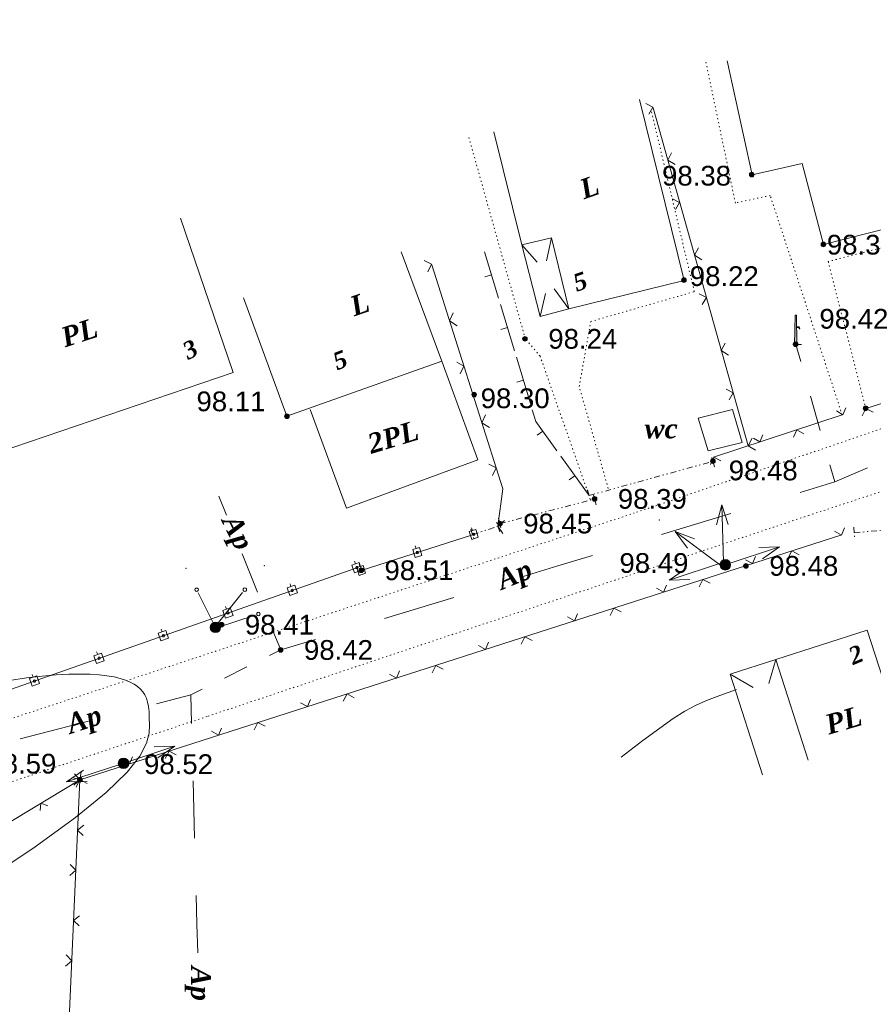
# Model space of a CAD drawing. Header units: millimetres. Extents: x 9396 to 25236, y 15106 to 31102.
# Tile 112 of 256: x 11071 to 11144, y 16168 to 16252. Entities that reach past the tile are written whole.
import ezdxf
from ezdxf.enums import TextEntityAlignment as Align

# ---------------------------------------------------------------- set-up
doc = ezdxf.new("R2010")
doc.units = ezdxf.units.MM
for name, pattern in [('DIVIDE', [1.25, 0.5, -0.25, 0, -0.25, 0, -0.25]), ('DOT', [0.25, 0, -0.25]), ('HIDDEN', [0.375, 0.25, -0.125])]:
    doc.linetypes.add(name, pattern=pattern)
for name, color, linetype, lineweight, true_color in [('1001010', 7, 'Continuous', 9, 0x000000), ('10010110', 7, 'Continuous', 20, 0xa25100), ('1060000', 7, 'Continuous', 9, 0x000000), ('1070000', 7, 'DOT', 9, 0x000000), ('2030012', 7, 'Continuous', 9, 0x000000), ('21100200', 7, 'HIDDEN', 0, 0x800080), ('3000105', 7, 'DIVIDE', 9, 0x000000), ('3000130', 7, 'Continuous', 9, 0x000000), ('3000220', 7, 'Continuous', 9, 0x000000), ('3000260', 7, 'Continuous', 9, 0x000000), ('5010210', 7, 'Continuous', 20, 0x008000), ('5010530', 7, 'Continuous', 9, 0x000000), ('6011210', 1, 'Continuous', 9, 0xff0000), ('9010110', 7, 'Continuous', 9, 0x000000)]:
    doc.layers.add(name, color=color, linetype=linetype, lineweight=lineweight, true_color=true_color)
doc.styles.add('10', font='timesbi.ttf', dxfattribs={"height": 0.001481})
doc.styles.add('3', font='timesbi.ttf', dxfattribs={"height": 0.001693})
doc.styles.add('9', font='timesbi.ttf', dxfattribs={"height": 0.001693})
doc.styles.add('F2', font='arial.ttf', dxfattribs={"height": 0.001693})

# ---------------------------------------------------------------- blocks, each defined once
blk = doc.blocks.new('SYMBOL21100200')
at = {"true_color": 0x800080}
h = blk.add_hatch(color=216, dxfattribs=at)
edge = h.paths.add_edge_path()
edge.add_arc((0, 0), 0.1, 0, 360)
at = {"color": 216, "linetype": 'Continuous', "lineweight": 0, "true_color": 0x800080}
blk.add_circle((0, 0), 0.1, dxfattribs=at)
blk = doc.blocks.new('SYMBOL5010530')
at = {"true_color": 0x000000}
for points in [[(-0.05, 0), (-0.025, 1.25), (0.025, 1.25), (0.05, 0)], [(0.025, 0.75), (0.15, 0.75), (0.175, 0.675), (0.15, 0.675), (0.125, 0.725), (0.025, 0.725)]]:
    blk.add_hatch(color=18, dxfattribs=at).paths.add_polyline_path(points)
at = {"color": 18, "linetype": 'Continuous', "lineweight": 0, "true_color": 0x000000, "flags": 128}
for points in [[(-0.05, 0), (-0.025, 1.25), (0.025, 1.25), (0.05, 0), (-0.05, 0)], [(0.025, 0.75), (0.15, 0.75), (0.175, 0.675), (0.15, 0.675), (0.125, 0.725), (0.025, 0.725), (0.025, 0.75)]]:
    blk.add_lwpolyline(points, close=True, dxfattribs=at)
blk.add_lwpolyline([(-0.125, 0), (0.25, 0)], dxfattribs=at)
blk = doc.blocks.new('SYMBOL2030012')
at = {"true_color": 0xffffff}
h = blk.add_hatch(color=7, dxfattribs=at)
edge = h.paths.add_edge_path()
edge.add_arc((0, 0), 0.225, 0, 360)
at = {"true_color": 0x000000}
h = blk.add_hatch(color=18, dxfattribs=at)
edge = h.paths.add_edge_path()
edge.add_arc((0, 0), 0.05, 0, 360)
at = {"color": 18, "linetype": 'Continuous', "lineweight": 0, "true_color": 0x000000}
for radius in [0.225, 0.05]:
    blk.add_circle((0, 0), radius, dxfattribs=at)

msp = doc.modelspace()

# ---------------------------------------------------------------- linework, layer by layer
at = {"layer": '1001010', "color": 253}
for p, q in [((11127.643, 16230.093), (11123.798, 16245.624)), ((11084.44, 16235.443), (11088.947, 16222.185)), ((11116.241, 16233.76), (11115.833, 16231.779)), ((11113.717, 16233.135), (11115.014, 16231.659)), ((11117.755, 16227.645), (11116.472, 16229.381)), ((11115.273, 16227.004), (11115.733, 16228.982)), ((11068.24, 16215.142), (11088.947, 16222.185)), ((11146.118, 16191.434, 196.915), (11143.348, 16200.075, 196.915))]:
    msp.add_line(p, q, dxfattribs=at)
for points in [[(11157.845, 16248.139, 0), (11160.317, 16238.449, 0), (11139.589, 16233.161, 0), (11137.77, 16240.113, 0), (11133.473, 16239.162, 0), (11131.312, 16248.926, 0)], [(11111.314, 16242.842, 0), (11113.717, 16233.135, 0), (11115.273, 16227.004, 0), (11117.755, 16227.645, 0), (11127.643, 16230.093, 0)], [(11117.755, 16227.645, 0), (11116.241, 16233.76, 0), (11113.717, 16233.135, 0)], [(11103.364, 16232.533, 0), (11106.837, 16223.155, 0), (11093.558, 16218.43, 0), (11089.829, 16228.599, 0)], [(11095.563, 16219, 0), (11098.672, 16210.555, 0), (11109.946, 16214.707, 0), (11106.837, 16223.152, 0)], [(11132.624, 16216.192, 0), (11131.79, 16219.021, 0), (11128.826, 16218.271, 0)], [(11128.826, 16218.271, 0), (11129.684, 16215.453, 0), (11132.624, 16216.192, 0)], [(11143.348, 16200.075, 196.915), (11135.51, 16197.562, 43.589), (11138.28, 16188.922, 110.026)]]:
    msp.add_polyline3d(points, dxfattribs=at)
at = {"layer": '10010110'}
for points in [[(11066.903, 16178.125, 73.165), (11071.758, 16181.332, 52.707), (11075.421, 16183.985, 37.158), (11078.058, 16186.149, 25.812), (11079.839, 16187.89, 17.961), (11080.932, 16189.275, 12.901), (11081.504, 16190.368, 9.924), (11081.724, 16191.235, 8.324), (11081.76, 16191.944, 7.395), (11081.752, 16192.55, 6.551), (11081.724, 16193.072, 5.691), (11081.675, 16193.521, 4.835), (11081.6, 16193.907, 4.002), (11081.498, 16194.239, 3.212), (11081.364, 16194.528, 2.484), (11081.197, 16194.784, 1.839), (11080.992, 16195.017, 1.296), (11080.747, 16195.234, 0.876), (11080.457, 16195.436, 0.61), (11080.115, 16195.621, 0.531), (11079.715, 16195.788, 0.672), (11079.254, 16195.935, 1.064), (11078.724, 16196.061, 1.741), (11078.12, 16196.163, 2.735), (11077.436, 16196.24, 4.079), (11076.666, 16196.29, 5.809), (11075.802, 16196.308, 7.984), (11074.835, 16196.291, 10.662), (11073.755, 16196.233, 13.905), (11072.554, 16196.129, 17.775), (11071.222, 16195.976, 22.331), (11069.751, 16195.768, 27.635)], [(11132.12, 16194.988, 42.414), (11130.7, 16194.473, 45.291), (11129.564, 16194.033, 47.582), (11128.597, 16193.602, 49.513), (11127.681, 16193.11, 51.308), (11126.702, 16192.491, 53.193), (11125.542, 16191.675, 55.393), (11124.086, 16190.596, 58.134), (11122.219, 16189.184, 61.641)]]:
    msp.add_polyline3d(points, dxfattribs=at)
at = {"layer": '1060000', "color": 253}
for p, q in [((11135.51, 16197.562, 43.589), (11134.911, 16195.494, 50.576)), ((11131.583, 16196.303, 43.589), (11133.555, 16195.155, 47.225))]:
    msp.add_line(p, q, dxfattribs=at)
msp.add_polyline3d([(11134.353, 16187.663, 95.846), (11131.583, 16196.303, 43.589), (11135.51, 16197.562, 43.589)], dxfattribs=at)
at = {"layer": '1070000', "color": 253}
for p, q in [((11214.405, 16241.197), (11123.339, 16210.119)), ((11138.298, 16209.917), (11231.442, 16240.597)), ((11086.791, 16192.697), (11138.298, 16209.917)), ((11032.836, 16174.657), (11086.791, 16192.697))]:
    msp.add_line(p, q, dxfattribs=at)
for points in [[(11141.193, 16218.545, 0), (11135.017, 16237.381, 0), (11132.028, 16236.733, 0), (11129.504, 16248.841, 0)], [(11159.625, 16246.721, 0), (11162.09, 16237.354, 0), (11139.985, 16231.711, 0), (11143.222, 16219.1, 0)], [(11121.115, 16212.245, 0), (11118.632, 16220.99, 0), (11119.624, 16226.566, 0), (11128.504, 16229.124, 0), (11124.825, 16244.622, 0)], [(11119.476, 16211.631, 0), (11115.273, 16223.588, 0), (11114.009, 16225.073, 0), (11109.121, 16242.526, 0)], [(11021.412, 16177.946, 0), (11032.892, 16180.266, 0), (11123.339, 16210.119, 0)]]:
    msp.add_polyline3d(points, dxfattribs=at)
at = {"layer": '3000105', "color": 253}
for p, q in [((11130.234, 16214.086), (11129.941, 16215.147)), ((11119.476, 16211.631), (11130.1, 16214.568)), ((11111.828, 16209.21, 118.676), (11119.947, 16211.327, 177.859)), ((11119.343, 16212.113), (11119.636, 16211.053)), ((11120.073, 16210.843, 148.267), (11119.795, 16211.907, 148.267)), ((11111.702, 16209.694, 148.267), (11111.98, 16208.63, 148.267)), ((11109.489, 16208.262), (11111.654, 16208.998)), ((11111.815, 16208.524), (11111.461, 16209.566)), ((11142.179, 16208.928), (11142.282, 16207.833)), ((11109.328, 16208.735), (11109.682, 16207.694)), ((11142.226, 16208.43), (11144.49, 16208.643))]:
    msp.add_line(p, q, dxfattribs=at)
at = {"layer": '3000130', "color": 253}
for p, q in [((11109.401, 16208.867), (11109.481, 16208.627)), ((11099.928, 16205.203), (11109.489, 16208.262)), ((11104.561, 16207.317), (11104.641, 16207.077)), ((11060.846, 16191.823), (11099.546, 16205.437)), ((11099.361, 16206.007), (11099.441, 16205.767)), ((11099.741, 16205.777), (11099.821, 16205.537)), ((11093.821, 16204.057), (11093.901, 16203.827)), ((11088.291, 16202.117), (11088.371, 16201.877)), ((11082.761, 16200.167), (11082.841, 16199.937)), ((11077.231, 16198.227), (11077.321, 16197.987)), ((11071.701, 16196.277), (11071.791, 16196.047))]:
    msp.add_line(p, q, dxfattribs=at)
for points in [[(11109.411, 16207.867, 0), (11109.971, 16208.047, 0), (11109.761, 16208.717, 0), (11109.201, 16208.537, 0), (11109.411, 16207.867, 0)], [(11109.591, 16208.197, 0), (11109.631, 16208.217, 0), (11109.671, 16208.247, 0), (11109.681, 16208.297, 0), (11109.671, 16208.337, 0), (11109.631, 16208.377, 0), (11109.591, 16208.387, 0), (11109.541, 16208.377, 0), (11109.511, 16208.337, 0), (11109.491, 16208.297, 0), (11109.511, 16208.247, 0), (11109.541, 16208.217, 0), (11109.591, 16208.197, 0)], [(11104.571, 16206.317, 0), (11105.131, 16206.497, 0), (11104.921, 16207.167, 0), (11104.351, 16206.987, 0), (11104.571, 16206.317, 0)], [(11104.741, 16206.647, 0), (11104.791, 16206.667, 0), (11104.821, 16206.697, 0), (11104.831, 16206.747, 0), (11104.821, 16206.787, 0), (11104.791, 16206.827, 0), (11104.741, 16206.837, 0), (11104.701, 16206.827, 0), (11104.661, 16206.787, 0), (11104.651, 16206.747, 0), (11104.661, 16206.697, 0), (11104.701, 16206.667, 0), (11104.741, 16206.647, 0)], [(11099.351, 16204.997, 0), (11099.991, 16205.227, 0), (11099.761, 16205.887, 0), (11099.121, 16205.657, 0), (11099.351, 16204.997, 0)], [(11099.551, 16205.337, 0), (11099.601, 16205.357, 0), (11099.641, 16205.387, 0), (11099.651, 16205.437, 0), (11099.641, 16205.487, 0), (11099.601, 16205.527, 0), (11099.551, 16205.537, 0), (11099.501, 16205.527, 0), (11099.471, 16205.487, 0), (11099.461, 16205.437, 0), (11099.471, 16205.387, 0), (11099.501, 16205.357, 0), (11099.551, 16205.337, 0)], [(11099.751, 16204.777, 0), (11100.311, 16204.957, 0), (11100.101, 16205.627, 0), (11099.541, 16205.447, 0), (11099.751, 16204.777, 0)], [(11099.931, 16205.107, 0), (11099.971, 16205.127, 0), (11100.011, 16205.157, 0), (11100.021, 16205.207, 0), (11100.011, 16205.247, 0), (11099.971, 16205.287, 0), (11099.931, 16205.297, 0), (11099.881, 16205.287, 0), (11099.851, 16205.247, 0), (11099.831, 16205.207, 0), (11099.851, 16205.157, 0), (11099.881, 16205.127, 0), (11099.931, 16205.107, 0)], [(11093.811, 16203.047, 0), (11094.461, 16203.277, 0), (11094.221, 16203.937, 0), (11093.581, 16203.707, 0), (11093.811, 16203.047, 0)], [(11094.021, 16203.397, 0), (11094.071, 16203.407, 0), (11094.101, 16203.447, 0), (11094.121, 16203.497, 0), (11094.101, 16203.547, 0), (11094.071, 16203.577, 0), (11094.021, 16203.587, 0), (11093.971, 16203.577, 0), (11093.931, 16203.547, 0), (11093.921, 16203.497, 0), (11093.931, 16203.447, 0), (11093.971, 16203.407, 0), (11094.021, 16203.397, 0)], [(11088.281, 16201.107, 0), (11088.931, 16201.327, 0), (11088.701, 16201.987, 0), (11088.051, 16201.767, 0), (11088.281, 16201.107, 0)], [(11088.491, 16201.447, 0), (11088.541, 16201.467, 0), (11088.571, 16201.497, 0), (11088.591, 16201.547, 0), (11088.571, 16201.597, 0), (11088.541, 16201.637, 0), (11088.491, 16201.647, 0), (11088.441, 16201.637, 0), (11088.401, 16201.597, 0), (11088.391, 16201.547, 0), (11088.401, 16201.497, 0), (11088.441, 16201.467, 0), (11088.491, 16201.447, 0)], [(11082.751, 16199.157, 0), (11083.401, 16199.387, 0), (11083.171, 16200.047, 0), (11082.521, 16199.817, 0), (11082.751, 16199.157, 0)], [(11082.961, 16199.507, 0), (11083.011, 16199.517, 0), (11083.051, 16199.557, 0), (11083.061, 16199.607, 0), (11083.051, 16199.657, 0), (11083.011, 16199.687, 0), (11082.961, 16199.697, 0), (11082.911, 16199.687, 0), (11082.871, 16199.657, 0), (11082.861, 16199.607, 0), (11082.871, 16199.557, 0), (11082.911, 16199.517, 0), (11082.961, 16199.507, 0)], [(11077.231, 16197.217, 0), (11077.871, 16197.437, 0), (11077.641, 16198.097, 0), (11076.991, 16197.877, 0), (11077.231, 16197.217, 0)], [(11077.431, 16197.557, 0), (11077.481, 16197.577, 0), (11077.521, 16197.607, 0), (11077.531, 16197.657, 0), (11077.521, 16197.707, 0), (11077.481, 16197.747, 0), (11077.431, 16197.757, 0), (11077.381, 16197.747, 0), (11077.351, 16197.707, 0), (11077.331, 16197.657, 0), (11077.351, 16197.607, 0), (11077.381, 16197.577, 0), (11077.431, 16197.557, 0)], [(11071.701, 16195.267, 0), (11072.341, 16195.497, 0), (11072.111, 16196.157, 0), (11071.461, 16195.927, 0), (11071.701, 16195.267, 0)], [(11071.901, 16195.617, 0), (11071.951, 16195.627, 0), (11071.991, 16195.667, 0), (11072.001, 16195.717, 0), (11071.991, 16195.767, 0), (11071.951, 16195.797, 0), (11071.901, 16195.807, 0), (11071.851, 16195.797, 0), (11071.821, 16195.767, 0), (11071.801, 16195.717, 0), (11071.821, 16195.667, 0), (11071.851, 16195.627, 0), (11071.901, 16195.617, 0)]]:
    msp.add_polyline3d(points, close=True, dxfattribs=at)
at = {"layer": '3000220', "color": 253}
for p, q in [((11111.711, 16228.577, 20.072), (11110.501, 16232.557, 20.072)), ((11111.111, 16230.567, 20.072), (11110.531, 16230.387, 20.072)), ((11113.071, 16224.057, 20.072), (11111.871, 16228.037, 20.072)), ((11112.471, 16226.047, 20.072), (11111.901, 16225.867, 20.072)), ((11114.441, 16219.537, 20.072), (11113.241, 16223.517, 20.072)), ((11113.841, 16221.527, 20.072), (11113.271, 16221.347, 20.072)), ((11115.511, 16217.157, 20.072), (11115.021, 16216.807, 20.072)), ((11119.481, 16211.627, 20.072), (11117.051, 16215.007, 20.072)), ((11118.261, 16213.317, 20.072), (11117.781, 16212.967, 20.072))]:
    msp.add_line(p, q, dxfattribs=at)
msp.add_polyline3d([(11116.721, 16215.467, 20.072), (11114.911, 16217.977, 20.072), (11114.601, 16218.997, 20.072)], dxfattribs=at)
at = {"layer": '3000260', "color": 253}
for p, q in [((11133.119, 16215.896), (11124.963, 16244.898)), ((11130.165, 16214.928), (11141.193, 16218.545)), ((11075.795, 16187.24), (11141.067, 16208.219)), ((11075.795, 16187.24), (11066.51, 16181.623)), ((11075.795, 16187.24), (11072.802, 16120.825))]:
    msp.add_line(p, q, dxfattribs=at)
for points in [[(11143.222, 16219.1, 0), (11167.086, 16226.653, 0), (11159.247, 16252.467, 0)], [(11124.601, 16244.347, 0), (11124.951, 16244.957, 0), (11124.341, 16245.267, 0)], [(11126.851, 16240.027, 0), (11126.221, 16240.417, 0), (11126.561, 16241.047, 0)], [(11126.891, 16236.187, 0), (11127.241, 16236.787, 0), (11126.631, 16237.107, 0)], [(11129.151, 16231.857, 0), (11128.521, 16232.247, 0), (11128.861, 16232.877, 0)], [(11105.651, 16230.827, 0), (11105.971, 16231.477, 0), (11105.341, 16231.807, 0)], [(11111.654, 16208.998, 0), (11112.088, 16212.216, 0), (11105.986, 16231.424, 0)], [(11129.191, 16228.017, 0), (11129.541, 16228.617, 0), (11128.931, 16228.937, 0)], [(11108.171, 16226.207, 0), (11107.511, 16226.617, 0), (11107.821, 16227.307, 0)], [(11131.451, 16223.687, 0), (11130.821, 16224.077, 0), (11131.161, 16224.707, 0)], [(11108.431, 16222.087, 0), (11108.741, 16222.737, 0), (11108.121, 16223.067, 0)], [(11131.491, 16219.847, 0), (11131.841, 16220.447, 0), (11131.231, 16220.767, 0)], [(11140.691, 16218.907, 0), (11141.251, 16218.567, 0), (11141.491, 16219.167, 0)], [(11142.901, 16218.477, 0), (11143.231, 16219.107, 0), (11143.851, 16218.777, 0)], [(11110.941, 16217.467, 0), (11110.291, 16217.877, 0), (11110.601, 16218.557, 0)], [(11137.001, 16216.647, 0), (11137.291, 16217.267, 0), (11137.891, 16216.937, 0)], [(11133.741, 16215.517, 0), (11133.121, 16215.907, 0), (11133.461, 16216.547, 0)], [(11133.571, 16216.567, 0), (11134.131, 16216.227, 0), (11134.371, 16216.837, 0)], [(11129.881, 16214.307, 0), (11130.171, 16214.927, 0), (11130.771, 16214.597, 0)], [(11111.201, 16213.337, 0), (11111.521, 16213.997, 0), (11110.891, 16214.327, 0)], [(11112.071, 16208.367, 0), (11111.651, 16209.007, 0), (11112.231, 16209.497, 0)], [(11140.531, 16208.577, 0), (11141.121, 16208.237, 0), (11141.391, 16208.847, 0)], [(11132.901, 16206.117, 0), (11133.491, 16205.787, 0), (11133.761, 16206.397, 0)], [(11136.541, 16206.237, 0), (11136.881, 16206.877, 0), (11137.501, 16206.547, 0)], [(11125.261, 16203.667, 0), (11125.861, 16203.327, 0), (11126.121, 16203.937, 0)], [(11128.911, 16203.787, 0), (11129.241, 16204.417, 0), (11129.861, 16204.097, 0)], [(11117.631, 16201.207, 0), (11118.221, 16200.877, 0), (11118.491, 16201.487, 0)], [(11121.281, 16201.337, 0), (11121.611, 16201.967, 0), (11122.231, 16201.637, 0)], [(11113.641, 16198.877, 0), (11113.971, 16199.507, 0), (11114.601, 16199.187, 0)], [(11109.991, 16198.757, 0), (11110.591, 16198.427, 0), (11110.851, 16199.037, 0)], [(11106.011, 16196.427, 0), (11106.341, 16197.057, 0), (11106.961, 16196.737, 0)], [(11102.361, 16196.307, 0), (11102.951, 16195.967, 0), (11103.221, 16196.577, 0)], [(11098.371, 16193.977, 0), (11098.711, 16194.607, 0), (11099.331, 16194.277, 0)], [(11094.731, 16193.847, 0), (11095.321, 16193.517, 0), (11095.591, 16194.127, 0)], [(11090.741, 16191.517, 0), (11091.071, 16192.147, 0), (11091.691, 16191.827, 0)], [(11087.091, 16191.397, 0), (11087.681, 16191.067, 0), (11087.951, 16191.677, 0)], [(11083.101, 16189.067, 0), (11083.441, 16189.697, 0), (11084.061, 16189.367, 0)], [(11079.461, 16188.947, 0), (11080.051, 16188.607, 0), (11080.321, 16189.217, 0)], [(11075.911, 16187.897, 0), (11075.791, 16187.237, 0), (11075.161, 16187.437, 0)], [(11075.321, 16187.747, 0), (11075.791, 16187.227, 0), (11075.271, 16186.777, 0)], [(11075.471, 16186.607, 0), (11075.801, 16187.247, 0), (11076.421, 16186.917, 0)], [(11073.051, 16184.997, 0), (11072.451, 16185.217, 0), (11072.381, 16184.587, 0)], [(11076.121, 16183.337, 0), (11075.601, 16182.907, 0), (11076.081, 16182.457, 0)], [(11074.971, 16179.977, 0), (11075.441, 16179.467, 0), (11074.921, 16179.007, 0)], [(11075.771, 16175.567, 0), (11075.251, 16175.147, 0), (11075.731, 16174.697, 0)], [(11074.621, 16172.217, 0), (11075.091, 16171.697, 0), (11074.571, 16171.237, 0)]]:
    msp.add_polyline3d(points, dxfattribs=at)
at = {"layer": '5010210'}
for p, q in [((11137.631, 16223.127), (11137.211, 16224.597)), ((11138.471, 16220.167), (11139.301, 16217.217)), ((11140.561, 16212.797), (11140.141, 16214.267)), ((11143.351, 16214.007), (11140.561, 16212.797)), ((11137.591, 16211.897), (11140.561, 16212.797)), ((11087.711, 16211.587), (11088.381, 16209.937)), ((11131.651, 16210.087), (11125.701, 16208.287)), ((11091.031, 16203.327), (11089.711, 16206.637)), ((11116.791, 16205.587), (11119.761, 16206.487)), ((11113.821, 16204.687), (11116.791, 16205.587)), ((11107.881, 16202.877), (11101.941, 16201.077)), ((11092.361, 16200.027), (11093.031, 16198.377)), ((11093.031, 16198.377), (11096.001, 16199.277)), ((11093.031, 16198.377), (11092.061, 16197.897)), ((11088.201, 16195.967), (11090.131, 16196.927)), ((11082.381, 16193.767), (11085.311, 16194.527)), ((11086.271, 16195.007), (11085.311, 16194.527)), ((11085.371, 16192.067), (11085.311, 16194.527)), ((11076.521, 16192.257), (11070.661, 16190.747)), ((11085.501, 16187.147), (11085.631, 16182.227)), ((11085.831, 16174.857), (11085.771, 16177.317)), ((11085.901, 16172.397), (11085.831, 16174.857))]:
    msp.add_line(p, q, dxfattribs=at)
at = {"layer": '6011210'}
for p, q in [((11131.002, 16205.922), (11130.871, 16210.821)), ((11130.785, 16205.611), (11126.855, 16208.539)), ((11131.166, 16205.686), (11135.821, 16207.216)), ((11131.002, 16205.922), (11126.356, 16204.363)), ((11079.298, 16188.562), (11083.943, 16190.122)), ((11079.298, 16188.562), (11074.636, 16187.053))]:
    msp.add_line(p, q, dxfattribs=at)
for points in [[(11130.417, 16209.108, 0), (11130.871, 16210.821, 0), (11130.871, 16210.821, 0), (11131.416, 16209.135, 0)], [(11127.92, 16207.122, 0), (11126.855, 16208.539, 0), (11126.855, 16208.539, 0), (11128.517, 16207.924, 0)], [(11134.05, 16207.16, 0), (11135.821, 16207.216, 0), (11135.821, 16207.216, 0), (11134.362, 16206.21, 0)], [(11128.127, 16204.43, 0), (11126.356, 16204.363, 0), (11126.356, 16204.363, 0), (11127.809, 16205.378, 0)], [(11082.172, 16190.055, 0), (11083.943, 16190.122, 0), (11083.943, 16190.122, 0), (11082.491, 16189.107, 0)], [(11076.407, 16187.101, 0), (11074.636, 16187.053, 0), (11074.636, 16187.053, 0), (11076.099, 16188.052, 0)]]:
    msp.add_polyline3d(points, dxfattribs=at)
msp.add_point((11125.517, 16209.535), dxfattribs=at)
at = {"layer": '9010110', "color": 253}
for p, q in [((11087.42, 16200.315), (11085.954, 16203.272)), ((11087.69, 16200.741), (11089.757, 16203.314)), ((11087.69, 16200.344), (11090.828, 16201.366))]:
    msp.add_line(p, q, dxfattribs=at)
for points in [[(11085.97, 16203.541, 0), (11085.95, 16203.616, 0), (11085.895, 16203.671, 0), (11085.82, 16203.691, 0), (11085.745, 16203.671, 0), (11085.691, 16203.616, 0), (11085.67, 16203.541, 0), (11085.691, 16203.466, 0), (11085.745, 16203.411, 0), (11085.82, 16203.391, 0), (11085.895, 16203.411, 0), (11085.95, 16203.466, 0), (11085.97, 16203.541, 0)], [(11090.095, 16203.547, 0), (11090.075, 16203.622, 0), (11090.02, 16203.677, 0), (11089.945, 16203.697, 0), (11089.87, 16203.677, 0), (11089.815, 16203.622, 0), (11089.795, 16203.547, 0), (11089.815, 16203.472, 0), (11089.87, 16203.418, 0), (11089.945, 16203.397, 0), (11090.02, 16203.418, 0), (11090.075, 16203.472, 0), (11090.095, 16203.547, 0)], [(11091.263, 16201.459, 0), (11091.243, 16201.534, 0), (11091.188, 16201.589, 0), (11091.113, 16201.609, 0), (11091.038, 16201.589, 0), (11090.983, 16201.534, 0), (11090.963, 16201.459, 0), (11090.983, 16201.384, 0), (11091.038, 16201.329, 0), (11091.113, 16201.309, 0), (11091.188, 16201.329, 0), (11091.243, 16201.384, 0), (11091.263, 16201.459, 0)]]:
    msp.add_polyline3d(points, close=True, dxfattribs=at)
at = {"layer": '9010110'}
for p in [(11091.612, 16205.621), (11084.908, 16205.382)]:
    msp.add_point(p, dxfattribs=at)

# ---------------------------------------------------------------- block references
at = {"layer": '2030012', "color": 253, "xscale": 2, "yscale": 2, "zscale": 2}
for p in [(11131.166, 16205.686), (11087.42, 16200.315), (11079.542, 16188.644)]:
    msp.add_blockref('SYMBOL2030012', p, dxfattribs=at)
at = {"layer": '21100200', "xscale": 2, "yscale": 2, "zscale": 2}
for p in [(11133.438, 16239.177, 196.76), (11139.578, 16233.177, 196.7), (11127.618, 16230.117, 196.44), (11113.978, 16225.077, 196.48), (11137.198, 16224.617, 196.84), (11109.618, 16220.297, 196.6), (11143.198, 16219.117, 196.84), (11093.558, 16218.43, 196.22), (11130.099, 16214.583, 196.954), (11119.946, 16211.341, 196.784), (11111.827, 16209.225, 196.892), (11099.927, 16205.217, 197.024), (11131.165, 16205.7, 196.98), (11132.938, 16205.594, 196.958), (11087.948, 16200.546, 196.82), (11093.018, 16198.377, 196.84), (11079.297, 16188.577, 197.041), (11075.798, 16187.237, 197.18)]:
    msp.add_blockref('SYMBOL21100200', p, dxfattribs=at)
at = {"layer": '5010530', "color": 253, "xscale": 2, "yscale": 2, "zscale": 2}
msp.add_blockref('SYMBOL5010530', (11137.214, 16224.597), dxfattribs=at)

# ---------------------------------------------------------------- texts
at = {"layer": '1001010', "color": 253, "style": '9'}
for s, rotation, p in [('L', 19.3, (11118.759, 16237.843)), ('L', 18.8, (11099.053, 16227.802)), ('PL', 18, (11074.254, 16225.144)), ('2PL', 16.9, (11100.555, 16216.014, 15.3)), ('PL', 16.2, (11139.809, 16191.918, 157.612))]:
    msp.add_text(s, height=1.693, rotation=rotation, dxfattribs=at).set_placement(p, align=Align.MIDDLE_LEFT)
at = {"layer": '1001010', "color": 1, "true_color": 0xff0000, "style": '10'}
for s, rotation, p in [('5', 18.4, (11118.179, 16229.823)), ('3', 26.5, (11084.754, 16223.924)), ('5', 21.2, (11097.593, 16223.062)), ('2', 22.7, (11141.849, 16197.758, 160.452))]:
    msp.add_text(s, height=1.481, rotation=rotation, dxfattribs=at).set_placement(p, align=Align.MIDDLE_LEFT)
at = {"layer": '1001010', "color": 253, "style": '9'}
msp.add_text('wc', height=1.693, dxfattribs=at).set_placement((11124.245, 16217.382), align=Align.MIDDLE_LEFT)
at = {"layer": '21100200', "color": 253, "style": 'F2'}
for s, p in [('98.38', (11125.738, 16239.077, 196.76)), ('98.35', (11139.878, 16233.157, 3.42)), ('98.22', (11128.118, 16230.457, 36.82)), ('98.42', (11139.238, 16226.797, -0.4)), ('98.24', (11115.978, 16225.077, 196.48)), ('98.30', (11110.178, 16219.977, 45.52)), ('98.11', (11085.798, 16219.71, 196.22)), ('98.48', (11131.459, 16213.783, -0.006)), ('98.39', (11121.946, 16211.341, 196.784)), ('98.45', (11113.827, 16209.225, 196.892)), ('98.49', (11122.085, 16205.84, 13.66)), ('98.48', (11134.938, 16205.594, 196.958)), ('98.51', (11101.927, 16205.217, 197.024)), ('98.41', (11089.948, 16200.546, 196.82)), ('98.42', (11095.018, 16198.377, 196.84)), ('98.59', (11067.858, 16188.617, 197.18)), ('98.52', (11081.297, 16188.577, 197.041))]:
    msp.add_text(s, height=1.693, dxfattribs=at).set_placement(p, align=Align.MIDDLE_LEFT)
at = {"layer": '5010210', "color": 253, "style": '3'}
for rotation, p in [(296.2, (11088.691, 16209.822)), (22.3, (11111.676, 16204.307)), (18.2, (11074.731, 16191.967)), (270, (11086.176, 16171.242))]:
    msp.add_text('Ap', height=1.693, rotation=rotation, dxfattribs=at).set_placement(p, align=Align.MIDDLE_LEFT)

doc.saveas('drawing.dxf')
